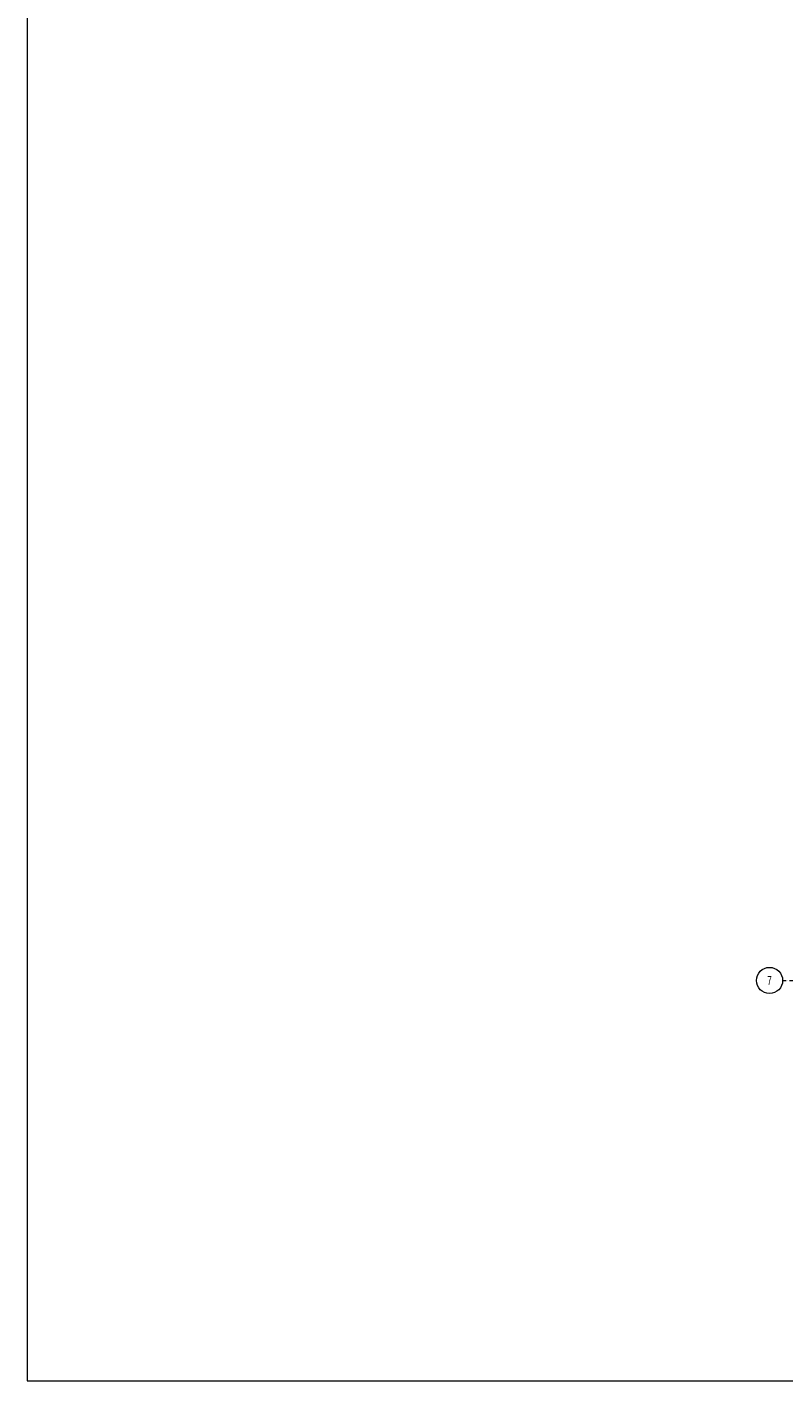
# Model space of a CAD drawing. Header units: metres. Extents: x -58265 to 854892, y -56510 to 35250.
# Tile 12 of 47: x 597031 to 605708, y -51455 to -35935. Entities that reach past the tile are written whole.
import ezdxf

# ---------------------------------------------------------------- set-up
doc = ezdxf.new("R2010")
doc.units = ezdxf.units.M
doc.header["$LTSCALE"] = 0.05
doc.linetypes.add('Achse 24', pattern=[1600, 800, -400, 0, -400])
doc.layers.add('A_4_Detail_Achsen', color=7, linetype='Continuous')
doc.layers.add('A_4_Detail_Inhalt', color=7, linetype='Continuous')
doc.styles.add('ERSTELLTER_STIL_4', font='ARIALN.TTF', dxfattribs={"width": 0.8})

msp = doc.modelspace()

# ---------------------------------------------------------------- linework, layer by layer
at = {"layer": 'A_4_Detail_Achsen', "color": 7, "linetype": 'Achse 24', "lineweight": 15, "flags": 128}
msp.add_lwpolyline([(605693.023, -46864.366), (616371.381, -46864.366)], dxfattribs=at)
at = {"layer": 'A_4_Detail_Achsen', "color": 7, "linetype": 'Continuous', "lineweight": 15}
msp.add_circle((605543.023, -46864.366), 150, dxfattribs=at)
at = {"layer": 'A_4_Detail_Inhalt', "color": 6, "linetype": 'Continuous', "lineweight": 18}
msp.add_lwpolyline([(597031.445, -20414.161), (597031.445, -51455.044), (622468.677, -51455.044), (622468.677, -20414.161)], close=True, dxfattribs=at)

# ---------------------------------------------------------------- texts
at = {"layer": 'A_4_Detail_Achsen', "color": 7, "linetype": 'Continuous', "lineweight": 15, "insert": (605543.023, -46864.364), "char_height": 100, "attachment_point": 5, "style": 'ERSTELLTER_STIL_4'}
msp.add_mtext('\\A1;{\\pqc;\\fArial Narrow|b0|i0|c0|p0;\\W0.800000;7}', dxfattribs=at)

doc.saveas('drawing.dxf')
